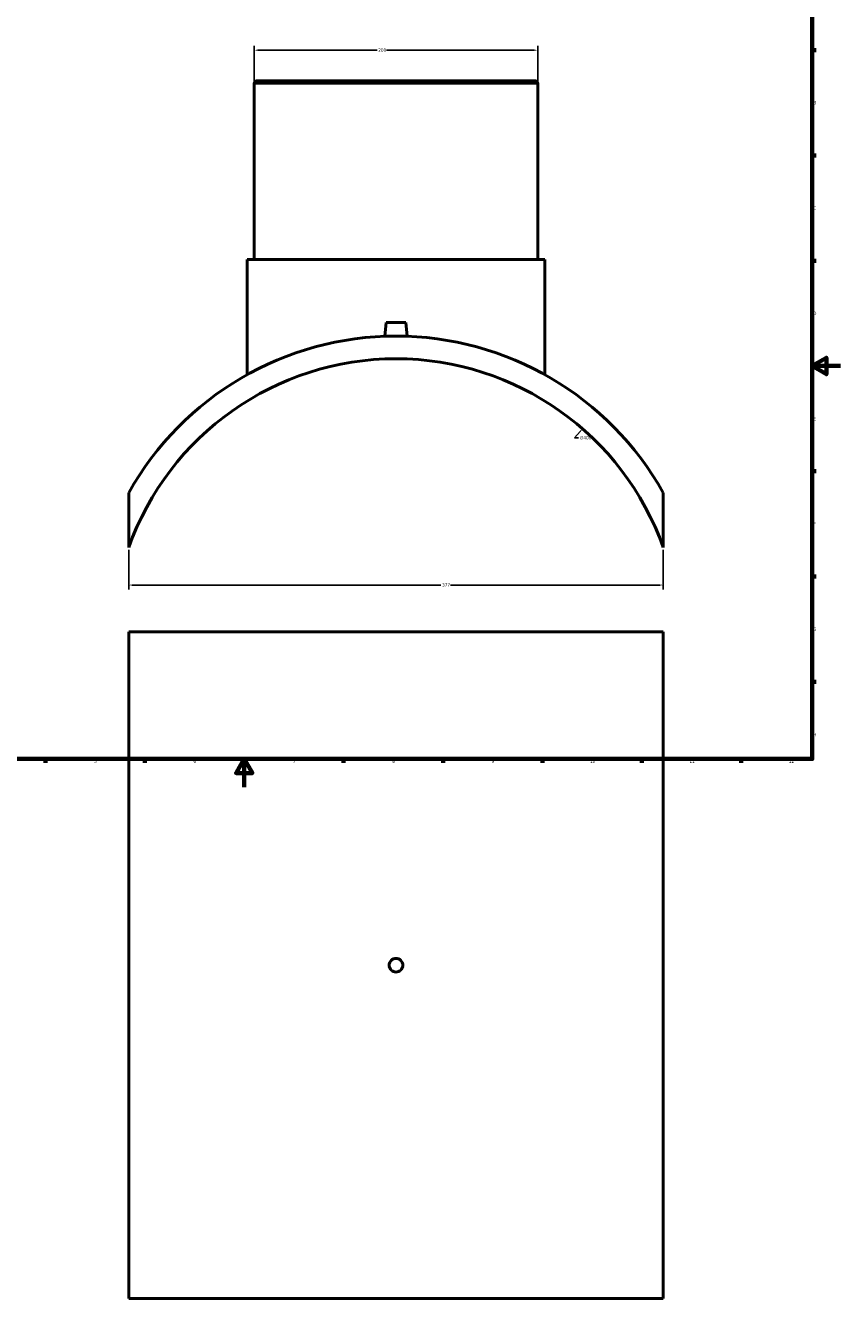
# Model space of a CAD drawing. Header units: millimetres. Extents: x -309 to 1492, y -360 to 1085.
# Tile 2 of 5: x 266 to 841, y -360 to 537. Entities that reach past the tile are written whole.
import ezdxf

# ---------------------------------------------------------------- set-up
doc = ezdxf.new("R2010")
doc.units = ezdxf.units.MM
for name, color, linetype, lineweight in [('Border (ANSI)', 7, 'Continuous', 70), ('Dimension (ANSI)', 7, 'Continuous', 25), ('Visible (ANSI)', 7, 'Continuous', 50), ('Visible Narrow (ANSI)', 7, 'Continuous', 35)]:
    doc.layers.add(name, color=color, linetype=linetype, lineweight=lineweight)
doc.styles.add('Note Text (ANSI)', font='tahoma.ttf')
doc.dimstyles.new('Default - mm (ANSI)', dxfattribs={"dimtxt": 2.4, "dimasz": 2.5, "dimexe": 3.175, "dimexo": 1.6002, "dimgap": 0.8, "dimtad": 0, "dimtoh": 1, "dimdec": 0, "dimrnd": 1e-08, "dimzin": 4, "dimdsep": 46, "dimtxsty": 'Note Text (ANSI)', "dimcen": 0.09, "dimdle": 10, "dimclrd": 256, "dimclre": 256, "dimclrt": 5, "dimadec": 1, "dimazin": 1, "dimtfac": 1.27, "dimtofl": 0, "dimtmove": 0, "dimatfit": 3, "dimfxl": 1, "dimtolj": 1, "dimtzin": 4, "dimlwd": -1, "dimlwe": -1, "dimarcsym": 0})

# ---------------------------------------------------------------- blocks, each defined once
blk = doc.blocks.new('Borders Default Border')
at = {"layer": 'Border (ANSI)'}
for p, q in [((821, 519.75), (823.8, 519.75)), ((821, 445.5), (823.8, 445.5)), ((821, 371.25), (823.8, 371.25)), ((821, 222.75), (823.8, 222.75)), ((821, 148.5), (823.8, 148.5)), ((821, 74.25), (823.8, 74.25)), ((280.33, 20), (280.33, 17.2)), ((350.42, 20), (350.42, 17.2)), ((490.58, 20), (490.58, 17.2)), ((560.67, 20), (560.67, 17.2)), ((630.75, 20), (630.75, 17.2)), ((700.83, 20), (700.83, 17.2)), ((770.92, 20), (770.92, 17.2))]:
    blk.add_line(p, q, dxfattribs=at)
at = {"layer": 'Border (ANSI)', "flags": 128}
for points in [[(20, 20), (20, 574), (821, 574), (821, 20), (20, 20)], [(841, 297), (821, 297), (831, 302.77), (831, 291.23), (821, 297)], [(420.5, 0), (420.5, 20), (414.73, 10), (426.27, 10), (420.5, 20)]]:
    blk.add_lwpolyline(points, dxfattribs=at)
at = {"layer": 'Border (ANSI)', "color": 5, "true_color": 0x0000ff, "char_height": 2.4, "attachment_point": 7, "style": 'Note Text (ANSI)'}
for s, insert in [('B', (821.87, 481.43)), ('C', (821.71, 407.13)), ('D', (821.72, 332.93)), ('E', (821.91, 258.68)), ('F', (821.98, 184.43)), ('G', (821.6, 110.13)), ('H', (821.73, 35.93)), ('5', (314.67, 17.15)), ('6', (384.69, 17.15)), ('7', (454.8, 17.2)), ('8', (524.84, 17.15)), ('9', (594.92, 17.15)), ('10', (664.35, 17.15)), ('11', (734.43, 17.2)), ('12', (804.52, 17.2))]:
    blk.add_mtext(s, dxfattribs=dict(at, insert=insert))
blk = doc.blocks.new('*D7')
at = {"layer": 'Defpoints', "color": 0, "transparency": 16777216}
for p in [(339.03, 168.94), (716.03, 168.94), (716.03, 142.55)]:
    blk.add_point(p, dxfattribs=at)
at = {"layer": 'Dimension (ANSI)', "transparency": 16777216}
for p, q in [((339.03, 167.34), (339.03, 139.37)), ((716.03, 167.34), (716.03, 139.37)), ((341.53, 142.55), (559.17, 142.55)), ((713.53, 142.55), (565.9, 142.55))]:
    blk.add_line(p, q, dxfattribs=at)
for points in [[(341.53, 142.96), (341.53, 142.13), (339.03, 142.55)], [(713.53, 142.96), (713.53, 142.13), (716.03, 142.55)]]:
    blk.add_solid(points, dxfattribs=at)
at = {"layer": 'Dimension (ANSI)', "color": 5, "transparency": 16777216, "insert": (559.97, 143.8), "char_height": 2.4, "attachment_point": 1, "style": 'Note Text (ANSI)'}
blk.add_mtext('\\A1;377', dxfattribs=at)
blk = doc.blocks.new('*D8')
at = {"layer": 'Defpoints', "color": 0, "transparency": 16777216}
for p in [(627.53, 519.65), (427.53, 496.1), (627.53, 496.1)]:
    blk.add_point(p, dxfattribs=at)
at = {"layer": 'Dimension (ANSI)', "transparency": 16777216}
for p, q in [((427.53, 497.7), (427.53, 522.83)), ((627.53, 497.7), (627.53, 522.83)), ((430.03, 519.65), (514.18, 519.65)), ((625.03, 519.65), (520.88, 519.65))]:
    blk.add_line(p, q, dxfattribs=at)
for points in [[(430.03, 520.07), (430.03, 519.24), (427.53, 519.65)], [(625.03, 520.07), (625.03, 519.24), (627.53, 519.65)]]:
    blk.add_solid(points, dxfattribs=at)
at = {"layer": 'Dimension (ANSI)', "color": 5, "transparency": 16777216, "insert": (514.98, 520.9), "char_height": 2.4, "attachment_point": 1, "style": 'Note Text (ANSI)'}
blk.add_mtext('\\A1;200', dxfattribs=at)
blk = doc.blocks.new('*D9')
at = {"layer": 'Defpoints', "color": 0, "transparency": 16777216}
for p in [(659.07, 252.76), (396, -48.56)]:
    blk.add_point(p, dxfattribs=at)
at = {"layer": 'Dimension (ANSI)', "transparency": 16777216}
for p, q in [((653.47, 246.35), (657.42, 250.87)), ((656.25, 246.35), (653.47, 246.35))]:
    blk.add_line(p, q, dxfattribs=at)
blk.add_solid([(657.11, 251.15), (657.74, 250.6), (659.07, 252.76)], dxfattribs=at)
at = {"layer": 'Dimension (ANSI)', "color": 5, "transparency": 16777216, "insert": (657.05, 247.64), "char_height": 2.4, "attachment_point": 1, "style": 'Note Text (ANSI)'}
blk.add_mtext('\\A1;∅400', dxfattribs=at)

msp = doc.modelspace()

# ---------------------------------------------------------------- linework, layer by layer
at = {"layer": 'Visible (ANSI)'}
for p, q in [((427.53, 496.1), (427.53, 372.1)), ((429.53, 498.1), (625.53, 498.1)), ((627.53, 496.1), (627.53, 372.1)), ((422.53, 372.1), (632.53, 372.1)), ((422.53, 372.1), (422.53, 290.86)), ((632.53, 372.1), (632.53, 290.86)), ((520.53, 327.7), (519.68, 317.95)), ((520.53, 327.7), (534.53, 327.7)), ((534.53, 327.7), (535.38, 317.95)), ((339.03, 207.57), (339.03, 168.94)), ((716.03, 168.94), (716.03, 207.57)), ((339.03, 109.53), (716.03, 109.53)), ((339.03, 109.53), (339.03, -360.47)), ((716.03, 109.53), (716.03, -360.47)), ((716.03, -360.47), (339.03, -360.47))]:
    msp.add_line(p, q, dxfattribs=at)
for centre, radius, start, end in [((429.53, 496.1), 2, 90, 180), ((625.53, 496.1), 2, 0, 90), ((527.53, 102.1), 216, 29.22781, 150.77219), ((527.53, 102.1), 200, 19.52427, 160.47573)]:
    msp.add_arc(centre, radius, start, end, dxfattribs=at)
msp.add_open_spline([(532.33, -125.47), (532.33, -126.07), (532.21, -126.72), (531.72, -127.9), (531.35, -128.44), (530.5, -129.29), (529.96, -129.66), (528.78, -130.15), (528.13, -130.27), (526.93, -130.27), (526.29, -130.15), (525.1, -129.66), (524.56, -129.29), (523.71, -128.44), (523.34, -127.9), (522.85, -126.72), (522.73, -126.07), (522.73, -124.87), (522.85, -124.23), (523.34, -123.04), (523.71, -122.5), (524.56, -121.65), (525.1, -121.28), (526.29, -120.79), (526.93, -120.67), (528.13, -120.67), (528.78, -120.79), (529.96, -121.28), (530.5, -121.65), (531.35, -122.5), (531.72, -123.04), (532.21, -124.23), (532.33, -124.87), (532.33, -125.47)], degree=3, knots=[0, 0, 0, 0, 0.180817, 0.180817, 0.361634, 0.361634, 0.542451, 0.542451, 0.723268, 0.723268, 0.904085, 0.904085, 1.084902, 1.084902, 1.265719, 1.265719, 1.446536, 1.446536, 1.627354, 1.627354, 1.808171, 1.808171, 1.988988, 1.988988, 2.169805, 2.169805, 2.350622, 2.350622, 2.531439, 2.531439, 2.712256, 2.712256, 2.893073, 2.893073, 2.893073, 2.893073], dxfattribs=at)
at = {"layer": 'Visible Narrow (ANSI)'}
msp.add_line((626.3, 496.1), (428.76, 496.1), dxfattribs=at)

# ---------------------------------------------------------------- block references
msp.add_blockref('Borders Default Border', (0, 0))

# ---------------------------------------------------------------- dimensions: what is measured, and where the dimension line sits
at = {"layer": 'Dimension (ANSI)'}
for base, p1, p2, picture, middle in [((627.53, 519.65), (427.53, 496.1), (627.53, 496.1), '*D8', (517.53, 519.65)), ((716.03, 142.55), (339.03, 168.94), (716.03, 168.94), '*D7', (562.53, 142.55))]:
    dim = msp.add_linear_dim(base=base, p1=p1, p2=p2, angle=180, dimstyle='Default - mm (ANSI)', override={"dimgap": 0.8, "dimtoh": 0, "dimdec": 0, "dimtol": 0, "dimlim": 0, "dimtp": 0, "dimtm": 0, "dimtdec": 2, "dimatfit": 1}, dxfattribs=at)
    dim.commit()
    dim.dimension.update_dxf_attribs({"geometry": picture, "text_midpoint": middle, "dimtype": 160})
dim = msp.add_diameter_dim_2p(p1=(396, -48.56), p2=(659.07, 252.76), dimstyle='Default - mm (ANSI)', override={"dimgap": 0.8, "dimtih": 1, "dimdec": 0, "dimlfac": 1, "dimtol": 0, "dimlim": 0, "dimtp": 0, "dimtm": 0, "dimtdec": 2}, dxfattribs=at)
dim.commit()
dim.dimension.update_dxf_attribs({"geometry": '*D9', "text_midpoint": (660.92, 246.35), "dimtype": 163})

doc.saveas('drawing.dxf')
